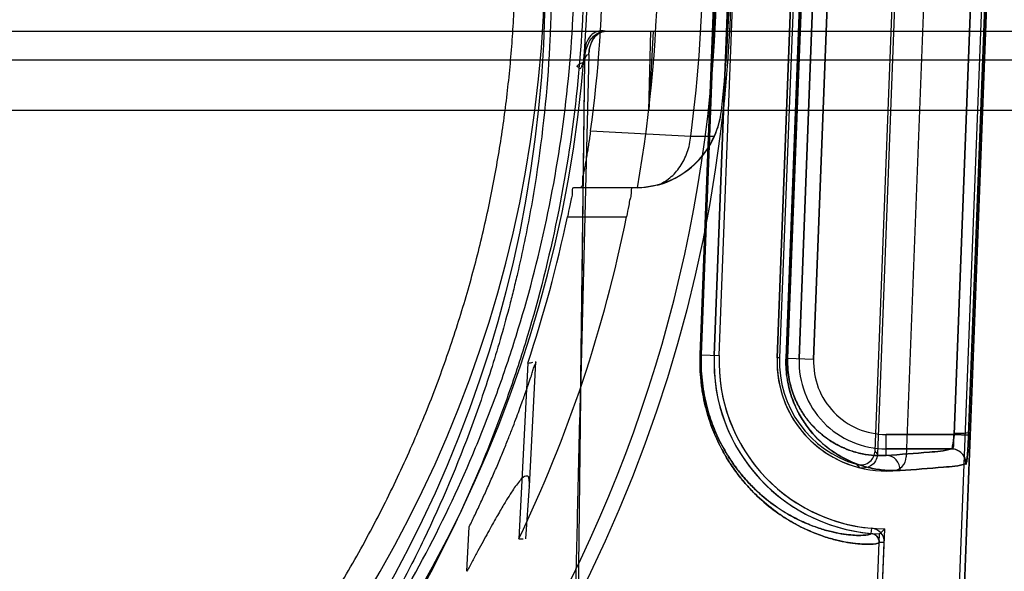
# Model space of a CAD drawing. Header units: millimetres. Extents: x 0 to 297, y 0 to 210.
# Tile 174 of 256: x 56.574 to 56.812, y 159.462 to 159.595. Entities that reach past the tile are written whole.
import ezdxf

# ---------------------------------------------------------------- set-up
doc = ezdxf.new("R2010")
doc.units = ezdxf.units.MM
doc.header["$LTSCALE"] = 16.335
doc.layers.get('0').update_dxf_attribs({"linetype": 'CONTINUOUS'})
for name, color, linetype in [('AXES_REF', 7, 'CONTINUOUS'), ('INTFCLR_1', 7, 'CONTINUOUS'), ('INTFCLR_144815', 7, 'CONTINUOUS'), ('INTFCLR_72935', 7, 'CONTINUOUS')]:
    doc.layers.add(name, color=color, linetype=linetype)

msp = doc.modelspace()

# ---------------------------------------------------------------- linework, layer by layer
at = {"color": 7, "linetype": 'Continuous'}
for radius in [6.787079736, 6.7865, 6.743039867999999]:
    msp.add_circle((57.4637306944, 154.7114647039), radius, dxfattribs=at)
msp.add_arc((57.4637306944, 154.7114647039), 6.72, 278.2771290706, 261.7228709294, dxfattribs=at)
at = {"layer": 'AXES_REF', "color": 9, "linetype": 'Continuous'}
msp.add_circle((57.4637306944, 154.7114647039), 6.191158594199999, dxfattribs=at)
at = {"layer": 'INTFCLR_1', "color": 6, "linetype": 'Continuous'}
for p, q in [((56.8207185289, 159.9814167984), (56.7843871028, 159.0304783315)), ((56.8219511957, 159.9813507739), (56.78562139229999, 159.0304547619)), ((56.7960676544, 159.7029082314), (56.7879086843, 159.4893554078)), ((56.7414407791, 159.5139168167), (56.7478593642, 159.6819168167)), ((56.7426750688, 159.513893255), (56.7490936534, 159.681893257)), ((56.7630834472, 159.6813587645), (56.7566648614, 159.5133587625)), ((56.76462139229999, 159.0308557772), (56.78134956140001, 159.4686987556)), ((56.7658556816, 159.0308322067), (56.7825829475, 159.4686515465))]:
    msp.add_line(p, q, dxfattribs=at)
at = {"layer": 'INTFCLR_1', "color": 9, "linetype": 'Continuous'}
for p, q in [((56.8072441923, 159.6979113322), (56.79947649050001, 159.4947902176)), ((56.8107384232, 159.6977777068), (56.8029705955, 159.4946565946)), ((56.7380676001, 159.5140598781), (56.7444613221, 159.6820609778)), ((56.74470336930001, 159.68206099), (56.7383135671, 159.5140598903)), ((56.7588233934, 159.5132613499), (56.76521980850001, 159.6812624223)), ((56.76560451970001, 159.6812624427), (56.7592140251, 159.5132613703)), ((56.762003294, 159.5131548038), (56.7684218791, 159.6811548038)), ((56.7655002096, 159.5130212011), (56.77191879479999, 159.6810212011)), ((56.7383135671, 159.5140598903), (56.7380676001, 159.5140598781)), ((56.7383135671, 159.5140598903), (56.7426750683, 159.5138932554)), ((56.7592140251, 159.5132613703), (56.7588233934, 159.5132613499)), ((56.7592140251, 159.5132613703), (56.7655002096, 159.5130212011)), ((56.78304796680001, 159.4897325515), (56.78304796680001, 159.4947902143)), ((56.78304796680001, 159.4947902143), (56.7994764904, 159.4947902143)), ((56.7994764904, 159.4947902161), (56.8029705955, 159.4946565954)), ((56.7988483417, 159.4912907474), (56.78304796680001, 159.4912907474)), ((56.77943339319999, 159.4708713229), (56.77954054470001, 159.4721009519)), ((56.7825829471, 159.4686515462), (56.78134956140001, 159.4686987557))]:
    msp.add_line(p, q, dxfattribs=at)
msp.add_circle((56.3995349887, 159.6044647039), 0.301, dxfattribs=at)
at = {"layer": 'INTFCLR_1', "color": 6, "linetype": 'Continuous'}
for centre, radius, start, end in [((56.78304796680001, 159.5123507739), 0.0416366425, 177.8120294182, 265.0197515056), ((56.78304796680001, 159.5123507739), 0.0404023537, 177.8120298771, 265.0197518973), ((56.78304796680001, 159.5123507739), 0.0264023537, 177.8120296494, 273.4125651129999), ((56.784411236, 159.4894890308), 0.0035, 273.4125647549, 357.8120301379), ((56.7792509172, 159.4687790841), 0.0021001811, 357.8079964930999, 85.0163039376), ((56.7792509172, 159.4687790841), 0.0033344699, 357.8080021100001, 85.0170825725)]:
    msp.add_arc(centre, radius, start, end, dxfattribs=at)
at = {"layer": 'INTFCLR_1', "color": 9, "linetype": 'Continuous'}
for centre, radius, start, end in [((56.78304796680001, 159.5123507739), 0.0210600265, 177.8120294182, 269.9999999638), ((56.7830479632, 159.5123507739), 0.017560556, 177.8120290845, 269.9999999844)]:
    msp.add_arc(centre, radius, start, end, dxfattribs=at)
at = {"layer": 'INTFCLR_1', "color": 7, "linetype": 'Continuous'}
msp.add_arc((56.79884047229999, 159.4877898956), 0.0035010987, 357.8355308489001, 89.8712071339, dxfattribs=at)
at = {"layer": 'INTFCLR_1', "color": 9, "linetype": 'Continuous'}
for points, knots in [([(56.268913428, 159.8825744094), (56.2711691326, 159.8836726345), (56.275724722, 159.8858203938), (56.28496613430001, 159.8898961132), (56.3015016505, 159.8964507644), (56.3210392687, 159.9025131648), (56.3385525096, 159.9064965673), (56.34747091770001, 159.9081617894), (56.3526231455, 159.9090191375), (56.3655236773, 159.9109913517), (56.3876191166, 159.9130421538), (56.41372674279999, 159.9127129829), (56.4306051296, 159.9111657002), (56.438397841, 159.9101915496), (56.4435870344, 159.9094730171), (56.4576355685, 159.9072438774), (56.4801717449, 159.9021481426), (56.5019839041, 159.8947930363), (56.51488701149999, 159.8895081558), (56.519528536, 159.8875033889), (56.5263984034, 159.8844325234), (56.5408518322, 159.8774211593), (56.5620262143, 159.8651419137), (56.5817524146, 159.8509934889), (56.5937815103, 159.8409913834), (56.5991776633, 159.8362274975), (56.6027311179, 159.8330147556), (56.6122490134, 159.82409838), (56.626880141, 159.8086951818), (56.6443741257, 159.7864970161), (56.6572094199, 159.7667263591), (56.6652574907, 159.7522365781), (56.6696135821, 159.7437097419), (56.6759122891, 159.7306373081), (56.6843002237, 159.7102580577), (56.6915069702, 159.6866261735), (56.69512110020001, 159.6707686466), (56.6965942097, 159.6632535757), (56.6975268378, 159.6581626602), (56.6998474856, 159.6440124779), (56.70168327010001, 159.6257197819), (56.7021367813, 159.6072900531), (56.70201045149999, 159.597965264), (56.70183449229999, 159.59260188), (56.7012274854, 159.5793143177), (56.6994569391, 159.5621629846), (56.6961689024, 159.5439745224), (56.6941983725, 159.5350157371), (56.69297899, 159.5299299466), (56.6910717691, 159.5223930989), (56.68789505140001, 159.5112989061), (56.68139541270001, 159.4921982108), (56.6736164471, 159.4738105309), (56.6657408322, 159.4583829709), (56.6609675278, 159.4498024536), (56.6535934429, 159.4372566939), (56.6415166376, 159.4192214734), (56.6232694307, 159.3968286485), (56.6080713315, 159.3813967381), (56.5973164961, 159.3717001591), (56.5899455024, 159.3653675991), (56.5766095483, 159.354719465), (56.5563105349, 159.340790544), (56.5390023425, 159.3312626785), (56.5300595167, 159.3269042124)], [0, 0, 0, 0, 0.0078493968, 0.0157556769, 0.0315973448, 0.06348082, 0.0796255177, 0.0877696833, 0.09186257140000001, 0.09596636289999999, 0.128600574, 0.1611442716, 0.177500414, 0.1816059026, 0.1857145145, 0.1938901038, 0.2261064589, 0.2578609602, 0.2657731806, 0.2697286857, 0.2736790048, 0.2893160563, 0.3199691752, 0.350131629, 0.3651446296, 0.3688979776, 0.3726519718, 0.3801321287, 0.4097003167, 0.4390100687, 0.4684423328, 0.4833358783, 0.4908515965, 0.498396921, 0.52873346, 0.5596898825, 0.5755734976, 0.5795998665, 0.5836492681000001, 0.5917658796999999, 0.6244614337, 0.6410489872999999, 0.6494251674, 0.6536350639, 0.6578378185, 0.6910418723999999, 0.7074624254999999, 0.7156483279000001, 0.7197377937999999, 0.7238248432, 0.7399718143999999, 0.7558251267, 0.7869322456, 0.802323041, 0.8100025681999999, 0.8176490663, 0.8478512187, 0.8777971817, 0.9079026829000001, 0.9155006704, 0.9231007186, 0.93830313, 0.9688745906, 1, 1, 1, 1]), ([(56.7813495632, 159.4686987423), (56.7813458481, 159.4686010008), (56.7810006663, 159.4684154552), (56.7799601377, 159.4682455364), (56.7782282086, 159.4681922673), (56.7760269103, 159.4683392), (56.7737115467, 159.4686480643), (56.7709806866, 159.469212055), (56.7684559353, 159.4699415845), (56.766240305, 159.4707344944), (56.7637283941, 159.4717648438), (56.7603477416, 159.4734567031), (56.7560792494, 159.4762070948), (56.7524463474, 159.4792439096), (56.7494837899, 159.4822916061), (56.7471712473, 159.4850721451), (56.74532469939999, 159.4877175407), (56.7438927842, 159.4900979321), (56.742434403, 159.4928148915), (56.7411246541, 159.4958009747), (56.7401640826, 159.4986066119), (56.7396526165, 159.5003520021), (56.7391711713, 159.502207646), (56.7387703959, 159.5041311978), (56.7384584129, 159.5061175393), (56.7380746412, 159.5092593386), (56.7379864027, 159.5119262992), (56.738067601, 159.5140598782)], [0, 0, 0, 0, 0.00415512, 0.0132579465, 0.04812376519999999, 0.0748320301, 0.1077088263, 0.1470290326, 0.1932704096, 0.2191881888, 0.2469717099, 0.3085690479, 0.3794799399, 0.4622323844, 0.50906378, 0.5598962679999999, 0.6156970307, 0.6459197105, 0.6778621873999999, 0.7466490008, 0.7841161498, 0.8037783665, 0.8238994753, 0.8655447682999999, 0.8871774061, 0.9092985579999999, 1, 1, 1, 1]), ([(56.7794333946, 159.4708713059), (56.779430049, 159.4707760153), (56.7791094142, 159.4705869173), (56.77811214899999, 159.4704115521), (56.7764742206, 159.4703475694), (56.7743828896, 159.4704762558), (56.7721859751, 159.4707608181), (56.7695932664, 159.4712890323), (56.76719610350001, 159.4719773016), (56.7650920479, 159.472727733), (56.76270570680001, 159.4737047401), (56.7594932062, 159.4753122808), (56.7554364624, 159.4779299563), (56.7519838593, 159.4808232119), (56.7491679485, 159.4837286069), (56.7469691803, 159.4863810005), (56.7452135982, 159.4889050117), (56.74385212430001, 159.4911766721), (56.7424650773, 159.4937705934), (56.7412195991, 159.4966216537), (56.7401603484, 159.4997283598), (56.73945187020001, 159.5023065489), (56.73898107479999, 159.5045764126), (56.7386844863, 159.5064735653), (56.7383197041, 159.5094746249), (56.7382360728, 159.5120219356), (56.7383135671, 159.5140598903)], [0, 0, 0, 0, 0.0042537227, 0.0133612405, 0.0481252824, 0.074728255, 0.1074771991, 0.1466529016, 0.1927396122, 0.2185789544, 0.2462853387, 0.3077384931, 0.378532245, 0.4612166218, 0.5080424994, 0.5588951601, 0.6147480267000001, 0.6450112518, 0.6770053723, 0.7459312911, 0.7834881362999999, 0.823370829, 0.8651333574, 0.8868295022, 0.9090170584, 1, 1, 1, 1]), ([(56.7864012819, 159.4860994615), (56.7853266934, 159.4860368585), (56.783075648, 159.4860482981), (56.7795715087, 159.4865274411), (56.77582102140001, 159.4875956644), (56.7726155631, 159.4890810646), (56.7699880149, 159.4907353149), (56.7679154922, 159.4923340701), (56.7662269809, 159.493941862), (56.7648994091, 159.4954357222), (56.76352607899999, 159.497181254), (56.76225210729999, 159.4991737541), (56.7611203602, 159.5014302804), (56.7603204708, 159.5033896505), (56.7596350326, 159.505577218), (56.7591158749, 159.5079781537), (56.7588673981, 159.5101093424), (56.758795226, 159.5118884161), (56.7588058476, 159.5128005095), (56.7588233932, 159.5132613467)], [0, 0, 0, 0, 0.0741728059, 0.1546391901, 0.2429874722, 0.3419342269, 0.3968766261, 0.456690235, 0.5220016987, 0.5571975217, 0.5943320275, 0.6749731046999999, 0.7195822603, 0.7681603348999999, 0.8206401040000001, 0.8773496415, 0.9371819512, 0.9682218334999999, 1, 1, 1, 1]), ([(56.78304796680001, 159.4897325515), (56.782125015, 159.4896699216), (56.7801891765, 159.4896632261), (56.77717104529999, 159.4900558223), (56.77393474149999, 159.4909618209), (56.7711655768, 159.4922365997), (56.7688933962, 159.4936631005), (56.7670988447, 159.4950461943), (56.765297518, 159.496762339), (56.7635331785, 159.4988786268), (56.7621896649, 159.5009855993), (56.7612077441, 159.5029493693), (56.7605134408, 159.5046558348), (56.7599183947, 159.5065622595), (56.75930049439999, 159.5094295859), (56.7591551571, 159.5117127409), (56.759214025, 159.5132613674)], [0, 0, 0, 0, 0.0735932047, 0.1535160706, 0.2413891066, 0.3399767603, 0.3948063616, 0.4545689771, 0.5199102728, 0.5923421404, 0.6732489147, 0.7180521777, 0.7668746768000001, 0.8196513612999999, 0.8767118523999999, 1, 1, 1, 1]), ([(56.78304796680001, 159.4897325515), (56.7865304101, 159.4899372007), (56.79178715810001, 159.4903656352), (56.7971095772, 159.4907989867), (56.7988483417, 159.4912907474)], [0, 0, 0, 0, 0.6587678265, 1, 1, 1, 1]), ([(56.7864012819, 159.4860994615), (56.7864301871, 159.487006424), (56.78577725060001, 159.488899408), (56.7839285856, 159.4897279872), (56.78304796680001, 159.4897325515)], [0, 0, 0, 0, 0.5074920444, 1, 1, 1, 1]), ([(56.8023392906, 159.4876576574), (56.8005846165, 159.487165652), (56.7952166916, 159.486732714), (56.7899140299, 159.4863041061), (56.7864012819, 159.4860994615)], [0, 0, 0, 0, 0.3411963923, 1, 1, 1, 1])]:
    msp.add_open_spline(points, degree=3, knots=knots, dxfattribs=at)
at = {"layer": 'INTFCLR_1', "color": 7, "linetype": 'Continuous'}
for points, knots in [([(56.7994764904, 159.4947902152), (56.79945925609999, 159.4945648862), (56.7993864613, 159.4936829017), (56.7992246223, 159.4924452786), (56.7990764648, 159.4917001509), (56.7988925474, 159.4912113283), (56.7988060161, 159.4912685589)], [0, 0, 0, 0, 0.1868010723, 0.7451097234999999, 0.9142443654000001, 1, 1, 1, 1]), ([(56.7994764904, 159.4947902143), (56.7994324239, 159.4942232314), (56.7991672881, 159.4932640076), (56.79946219, 159.4913761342), (56.7988483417, 159.4912907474)], [0, 0, 0, 0, 0.4785158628, 1, 1, 1, 1]), ([(56.8022966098, 159.4876132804), (56.80242774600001, 159.4874413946), (56.8025889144, 159.488913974), (56.8027114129, 159.4897726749), (56.8028644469, 159.4922185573), (56.8029367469, 159.4937715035), (56.8029705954, 159.4946565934)], [0, 0, 0, 0, 0.09135910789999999, 0.3072878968, 0.6257122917, 1, 1, 1, 1]), ([(56.8029705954, 159.4946565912), (56.8029458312, 159.4940092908), (56.8028921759, 159.4927643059), (56.80278622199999, 159.4910200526), (56.8026747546, 159.4893239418), (56.80249942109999, 159.4882386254), (56.8023392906, 159.487657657)], [0, 0, 0, 0, 0.2761379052, 0.5311304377, 0.7451301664, 1, 1, 1, 1]), ([(56.8022966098, 159.4876132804), (56.8023258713, 159.4882987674), (56.80200862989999, 159.4895238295), (56.8006947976, 159.4909024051), (56.7994874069, 159.4912719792), (56.7988060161, 159.4912685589)], [0, 0, 0, 0, 0.3689261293, 0.6336074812, 1, 1, 1, 1])]:
    msp.add_open_spline(points, degree=3, knots=knots, dxfattribs=at)
at = {"layer": 'INTFCLR_144815', "color": 9, "linetype": 'Continuous'}
for p, q in [((55.9587997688, 159.5922847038), (56.8402702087, 159.592284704)), ((55.9657987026, 159.5854068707), (56.8332712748, 159.5854068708)), ((56.7101168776, 159.5854068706), (56.7052542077, 159.1914647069)), ((56.7092180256, 159.5084442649), (56.7101668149, 159.5853091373)), ((56.7431888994, 159.5730631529), (56.743194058, 159.5731093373)), ((56.73577801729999, 159.566925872), (56.74154832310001, 159.5669520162)), ((56.7239536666, 159.5544498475), (56.7074684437, 159.5544498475)), ((56.7059649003, 159.5474498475), (56.7202537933, 159.5474498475)), ((56.69827467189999, 159.5123549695), (56.69673576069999, 159.4823091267)), ((56.6816645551, 159.4617021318), (56.6822167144, 159.4724825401))]:
    msp.add_line(p, q, dxfattribs=at)
at = {"layer": 'INTFCLR_144815', "color": 6, "linetype": 'Continuous'}
for p, q in [((56.7256733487, 159.5731204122), (56.726146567, 159.592284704)), ((56.72673212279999, 159.5922847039), (56.7256733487, 159.5731204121)), ((56.7111499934, 159.5866846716), (56.711161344, 159.5869560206)), ((56.7111499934, 159.5866846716), (56.7092180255, 159.5084442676)), ((56.8607642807, 159.5731204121), (55.9383056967, 159.5731204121)), ((56.7277242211, 159.5550870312), (56.7239536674, 159.5544498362)), ((56.6963669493, 159.5120263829), (56.6941946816, 159.4695699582)), ((56.69673700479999, 159.4823233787), (56.69581799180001, 159.4695615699)), ((56.6941940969, 159.4695699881), (56.6952769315, 159.4695655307))]:
    msp.add_line(p, q, dxfattribs=at)
at = {"layer": 'INTFCLR_144815', "color": 7, "linetype": 'Continuous'}
msp.add_line((56.7101668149, 159.5853091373), (56.7089003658, 159.5853475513), dxfattribs=at)
at = {"layer": 'INTFCLR_144815', "color": 9, "linetype": 'Continuous'}
msp.add_circle((56.3995349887, 159.6114647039), 0.3461683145, dxfattribs=at)
at = {"layer": 'INTFCLR_144815', "color": 6, "linetype": 'Continuous'}
for centre, radius, start, end in [((56.3995349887, 159.6114647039), 0.3283354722, 350.0000000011, 9.9999999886), ((56.3995349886, 159.6114647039), 0.3150000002, 352.1026397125, 7.897360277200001), ((56.3995349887, 159.6114647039), 0.3457928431, 353.6277518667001, 6.372248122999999), ((56.3995349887, 159.6114647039), 0.3115, 180.0510065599, 359.9489934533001), ((56.3995349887, 159.6114647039), 0.301, 180, 359.9999999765), ((56.722329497, 159.5754363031), 0.0209938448, 271.5088958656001, 353.6351355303), ((56.7222767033, 159.5754016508), 0.0210425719, 336.324625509, 353.619179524), ((56.7223154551, 159.5753737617), 0.0209956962, 284.9287043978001, 336.3518619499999), ((56.3995349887, 159.6114647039), 0.3270450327, 334.2866429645, 348.7122120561), ((56.3995349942, 159.6114647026), 0.3130450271, 341.4792173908, 348.200302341), ((56.6535211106, 159.7656936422), 0.2572603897, 279.5872170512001, 279.8744144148)]:
    msp.add_arc(centre, radius, start, end, dxfattribs=at)
at = {"layer": 'INTFCLR_144815', "color": 9, "linetype": 'Continuous'}
for centre, radius, start, end in [((56.3995349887, 159.6114647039), 0.3391800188, 352.4544928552, 7.5455071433), ((56.3995350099, 159.6114036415), 0.3426683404, 179.9897900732, 0.0102098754), ((56.9906058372, 164.7080582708), 5.1474441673, 266.8923007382, 267.1623723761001)]:
    msp.add_arc(centre, radius, start, end, dxfattribs=at)
at = {"layer": 'INTFCLR_144815', "color": 6, "linetype": 'Continuous'}
for points, knots in [([(56.3995349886, 159.3158183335), (56.4018826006, 159.3158183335), (56.4065792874, 159.3158749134), (56.4136232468, 159.3161296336), (56.420666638, 159.3165546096), (56.4277090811, 159.3171505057), (56.43475011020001, 159.3179182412), (56.4417892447, 159.3188590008), (56.44882573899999, 159.3199742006), (56.4558588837, 159.3212655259), (56.46288756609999, 159.3227348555), (56.46991070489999, 159.3243843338), (56.4769266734, 159.3262162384), (56.4839338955, 159.3282331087), (56.4909301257, 159.3304375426), (56.4979131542, 159.3328323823), (56.5048799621, 159.335420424), (56.51182753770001, 159.3382046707), (56.5187519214, 159.3411879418), (56.5256490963, 159.3443731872), (56.5325140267, 159.3477630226), (56.5393415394, 159.351360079), (56.54612546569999, 159.3551665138), (56.5528591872, 159.3591842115), (56.5595351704, 159.3634144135), (56.566145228, 159.3678577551), (56.5726803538, 159.3725140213), (56.579130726, 159.3773819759), (56.5854857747, 159.3824592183), (56.5917342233, 159.387742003), (56.5978641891, 159.3932250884), (56.6038632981, 159.3989015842), (56.609718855, 159.4047628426), (56.6154180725, 159.4107984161), (56.6209483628, 159.4169961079), (56.6262976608, 159.4233421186), (56.6314546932, 159.4298212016), (56.6364092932, 159.4364169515), (56.6411526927, 159.4431121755), (56.64567777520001, 159.4498893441), (56.6499793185, 159.4567311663), (56.654053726, 159.4636204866), (56.6578988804, 159.4705402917), (56.6615140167, 159.4774736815), (56.6649006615, 159.4844060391), (56.6680626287, 159.4913260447), (56.67100570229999, 159.498226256), (56.6737365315, 159.5051016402), (56.6762621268, 159.5119489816), (56.6785894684, 159.5187662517), (56.6807253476, 159.5255523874), (56.68267621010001, 159.5323069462), (56.6844480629, 159.5390298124), (56.6860464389, 159.5457209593), (56.687476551, 159.5523809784), (56.6887433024, 159.5590113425), (56.6898513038, 159.5656149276), (56.6908046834, 159.5721955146), (56.6916070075, 159.5787577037), (56.6922611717, 159.5853063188), (56.6927694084, 159.5918464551), (56.6931332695, 159.5983833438), (56.6933536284, 159.6049223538), (56.6934049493, 159.6092834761), (56.6934067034, 159.6114647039)], [0, 0, 0, 0, 0.0152115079, 0.0304312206, 0.0456674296, 0.060928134, 0.076221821, 0.0915561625, 0.1069396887, 0.1223797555, 0.1378850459, 0.1534623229, 0.169120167, 0.1848647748, 0.2007045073, 0.2166448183, 0.2326936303, 0.2488553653, 0.2651371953, 0.2815421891, 0.2980761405, 0.3147407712, 0.3315399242, 0.3484738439, 0.3655424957, 0.3827441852, 0.4000751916, 0.4175297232, 0.4350996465, 0.4527744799, 0.4705409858, 0.4883832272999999, 0.5062825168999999, 0.524217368, 0.5421640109, 0.5600969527, 0.5779894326, 0.5958136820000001, 0.6135422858, 0.6311489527, 0.6486090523, 0.6659016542, 0.6830048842, 0.6998975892, 0.7165613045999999, 0.7329915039, 0.7491899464, 0.7651635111, 0.7809214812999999, 0.7964748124, 0.8118350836, 0.8270148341, 0.8420260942, 0.856879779, 0.8715864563, 0.8861599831, 0.9006149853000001, 0.9149693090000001, 0.9292409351, 0.9434482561, 0.9576092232, 0.9717425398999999, 0.9858665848, 1, 1, 1, 1]), ([(56.711161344, 159.5869560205), (56.711191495, 159.5874671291), (56.711347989, 159.5884684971), (56.7118606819, 159.589851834), (56.7126200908, 159.5910081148), (56.7136951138, 159.5919667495), (56.7146722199, 159.5922847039), (56.71522292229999, 159.5922847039)], [0, 0, 0, 0, 0.2105801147, 0.4137255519, 0.6025794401, 0.7735007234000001, 1, 1, 1, 1]), ([(56.7151164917, 159.5922847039), (56.7143327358, 159.5922847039), (56.7128803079, 159.5915888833), (56.71188124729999, 159.5900484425), (56.7113237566, 159.5885209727), (56.7111820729, 159.5875592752), (56.7111613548, 159.5869560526)], [0, 0, 0, 0, 0.3257620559, 0.6011272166, 0.7491273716, 1, 1, 1, 1]), ([(56.711547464, 159.5681840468), (56.711475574, 159.5676657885), (56.71132915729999, 159.5666362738), (56.71110125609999, 159.5651103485), (56.71086940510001, 159.5636256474), (56.7106360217, 159.5622033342), (56.7104096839, 159.5608551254), (56.7101785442, 159.5596183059), (56.7099517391, 159.55813195), (56.7093714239, 159.5567519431), (56.7097996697, 159.5544498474), (56.7090873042, 159.5544498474)], [0, 0, 0, 0, 0.1124450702, 0.2234727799, 0.3315876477, 0.4353262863, 0.5334334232, 0.6246781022, 0.70805536, 0.8469059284, 1, 1, 1, 1]), ([(56.7074684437, 159.5544498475), (56.7069797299, 159.5544498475), (56.7072788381, 159.5528820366), (56.70678853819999, 159.5517009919), (56.7064752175, 159.5497471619), (56.7061531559, 159.5483510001), (56.7059649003, 159.5474498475)], [0, 0, 0, 0, 0.2047626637, 0.3881374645, 0.6142817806, 1, 1, 1, 1]), ([(56.7216959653, 159.5544498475), (56.7212075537, 159.5544498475), (56.7215188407, 159.5528803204), (56.7210389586, 159.5516988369), (56.7207426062, 159.5497456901), (56.7204335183, 159.5483502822), (56.7202537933, 159.5474498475)], [0, 0, 0, 0, 0.2049972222, 0.3884792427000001, 0.6146127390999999, 1, 1, 1, 1]), ([(56.6822167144, 159.4724825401), (56.6826914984, 159.4734482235), (56.6836501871, 159.4754252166), (56.6850780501, 159.4784546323), (56.6865082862, 159.4815811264), (56.6879165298, 159.4847565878), (56.6892767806, 159.4879228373), (56.6905624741, 159.4910127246), (56.6917426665, 159.4939398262), (56.6927885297, 159.4966129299), (56.69368799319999, 159.498976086), (56.694449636, 159.5010269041), (56.69509434, 159.5028019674), (56.6956420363, 159.5043386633), (56.6961046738, 159.5056644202), (56.6966000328, 159.5070906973), (56.6970429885, 159.5084730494), (56.6976198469, 159.5100173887), (56.6976934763, 159.510944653), (56.69866438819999, 159.512421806), (56.69827467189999, 159.5123549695)], [0, 0, 0, 0, 0.0750273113, 0.1531887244, 0.2334989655, 0.3147342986, 0.3953787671, 0.4737617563, 0.548069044, 0.6154231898, 0.6738902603, 0.724364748, 0.7679464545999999, 0.8055776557, 0.8380579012, 0.8659964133, 0.9102955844, 0.9421025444, 0.9724313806, 1, 1, 1, 1]), ([(56.7048810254, 159.191464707), (56.7048466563, 159.1918291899), (56.70478816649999, 159.1926001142), (56.7047179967, 159.1938208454), (56.7046569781, 159.1951708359), (56.7046028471, 159.1966566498), (56.7045544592, 159.1982862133), (56.704511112, 159.2000690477), (56.7044724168, 159.2020162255), (56.7044381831, 159.2041401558), (56.7044083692, 159.2064544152), (56.7043830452, 159.208973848), (56.7043623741, 159.2117147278), (56.7043466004, 159.2146947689), (56.7043360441, 159.2179332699), (56.7043310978, 159.2214515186), (56.7043322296, 159.2252730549), (56.7043399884, 159.2294239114), (56.7043550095, 159.2339326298), (56.7043780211, 159.2388303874), (56.7044098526, 159.2441512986), (56.704451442, 159.2499324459), (56.704503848, 159.2562143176), (56.7045682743, 159.2630423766), (56.7046460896, 159.270467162), (56.704738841, 159.2785438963), (56.7048482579, 159.2873317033), (56.7049763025, 159.2968964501), (56.7051252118, 159.3073117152), (56.7052975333, 159.3186589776), (56.70549617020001, 159.33102844), (56.7057244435, 159.3445201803), (56.70598617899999, 159.3592461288), (56.7062857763, 159.3753302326), (56.7066283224, 159.392910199), (56.70701972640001, 159.4121390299), (56.70746692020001, 159.4331880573), (56.7079781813, 159.4562528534), (56.7085636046, 159.4815611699), (56.70898990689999, 159.4992059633), (56.7092180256, 159.5084442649)], [0, 0, 0, 0, 0.0034642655, 0.007314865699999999, 0.0115701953, 0.016251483, 0.0213837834, 0.0269968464, 0.0331267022, 0.0398127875, 0.04709737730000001, 0.055027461, 0.0636544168, 0.0730340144, 0.0832268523, 0.09429928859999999, 0.1063259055, 0.1193886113, 0.13357735, 0.148990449, 0.1657347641, 0.1839280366, 0.2036966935, 0.2251798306, 0.2485422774, 0.2739585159, 0.3016119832, 0.331704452, 0.3644742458, 0.4001778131, 0.4390917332, 0.4815369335, 0.5278633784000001, 0.5784598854, 0.6337611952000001, 0.6942476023, 0.7604528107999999, 0.8329852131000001, 0.9125547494, 1, 1, 1, 1]), ([(56.69673576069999, 159.4823091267), (56.6967657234, 159.4827308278), (56.6967854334, 159.483451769), (56.69660824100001, 159.4850123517), (56.6951077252, 159.4844750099), (56.6943307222, 159.4834418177), (56.6933461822, 159.482219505), (56.6923253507, 159.4806827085), (56.6913880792, 159.4791993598), (56.690493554, 159.4777138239), (56.6896861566, 159.4763397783), (56.6887850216, 159.4747709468), (56.6877884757, 159.4730029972), (56.6866999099, 159.4710408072), (56.68552671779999, 159.4688981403), (56.6842821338, 159.466600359), (56.682985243, 159.4641843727), (56.68210794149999, 159.4625374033), (56.6816645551, 159.4617021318)], [0, 0, 0, 0, 0.0420917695, 0.0809296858, 0.1171509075, 0.160653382, 0.2163768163, 0.2709312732, 0.3449189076, 0.3908628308, 0.4436118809, 0.5035812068, 0.5709951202, 0.645669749, 0.7269917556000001, 0.8142097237, 0.9058471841, 1, 1, 1, 1])]:
    msp.add_open_spline(points, degree=3, knots=knots, dxfattribs=at)
at = {"layer": 'INTFCLR_144815', "color": 9, "linetype": 'Continuous'}
for points, knots in [([(56.4229768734, 159.3022379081), (56.4327607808, 159.302988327), (56.4521798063, 159.305419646), (56.4736492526, 159.3102254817), (56.4876655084, 159.3142503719), (56.4969002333, 159.3171411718), (56.512670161, 159.3226982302), (56.5343787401, 159.3320978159), (56.5590612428, 159.345596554), (56.576486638, 159.3572976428), (56.5876142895, 159.3657213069), (56.5949059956, 159.3715059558), (56.6072429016, 159.3819948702), (56.623779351, 159.3980941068), (56.6387967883, 159.4155872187), (56.6484673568, 159.4285092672), (56.6537732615, 159.4361194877), (56.6615118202, 159.4477692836), (56.67217069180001, 159.4659634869), (56.6821751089, 159.4872390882), (56.6881819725, 159.5026604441), (56.6913458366, 159.5116894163), (56.6958133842, 159.5254503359), (56.70132957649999, 159.5465320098), (56.7060694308, 159.575332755), (56.70742887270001, 159.5948142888), (56.7076513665, 159.6046201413)], [0, 0, 0, 0, 0.0646712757, 0.128756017, 0.144762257, 0.1607751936, 0.1925243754, 0.2549242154, 0.3164399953, 0.3776942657, 0.3930416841, 0.4084179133, 0.439031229, 0.4997315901, 0.5603068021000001, 0.5907642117, 0.6060722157, 0.6214442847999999, 0.6829352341, 0.7448362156, 0.7761705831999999, 0.791975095, 0.8078842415, 0.8715193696, 0.935356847, 1, 1, 1, 1]), ([(56.7099515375, 159.6047090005), (56.70972488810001, 159.5946809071), (56.7083483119, 159.5747607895), (56.7035617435, 159.5453098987), (56.6979961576, 159.5237466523), (56.6934892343, 159.5096697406), (56.6902987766, 159.500437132), (56.6842425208, 159.4846730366), (56.6741593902, 159.462923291), (56.6634148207, 159.4443083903), (56.65560906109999, 159.4323915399), (56.6502637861, 159.4246099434), (56.6405224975, 159.4114033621), (56.6253965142, 159.393521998), (56.6087316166, 159.3770533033), (56.5962954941, 159.3663245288), (56.5889499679, 159.3604074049), (56.5777446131, 159.3518013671), (56.5602029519, 159.3398396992), (56.5353416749, 159.3260368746), (56.5134709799, 159.3164238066), (56.49758357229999, 159.3107395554), (56.4882822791, 159.3077849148), (56.4741715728, 159.3036700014), (56.4525543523, 159.2987589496), (56.43299405, 159.2962682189), (56.4231402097, 159.2955032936)], [0, 0, 0, 0, 0.065112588, 0.129394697, 0.1934385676, 0.2094427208, 0.2253383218, 0.256842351, 0.3190311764, 0.3807412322, 0.3961553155, 0.411501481, 0.442018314, 0.5026504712, 0.5633236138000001, 0.5938905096, 0.609235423, 0.6245466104, 0.6856021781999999, 0.7468424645, 0.8088893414, 0.8404348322, 0.8563390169, 0.8722339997, 0.9358427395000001, 1, 1, 1, 1]), ([(56.7277242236, 159.555087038), (56.7288104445, 159.5554975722), (56.73090751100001, 159.5567364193), (56.7333896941, 159.5595124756), (56.7351091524, 159.5630017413), (56.7356577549, 159.5655975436), (56.73577801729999, 159.566925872)], [0, 0, 0, 0, 0.2318302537, 0.4763818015, 0.7337212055, 1, 1, 1, 1])]:
    msp.add_open_spline(points, degree=3, knots=knots, dxfattribs=at)
at = {"layer": 'INTFCLR_144815', "color": 7, "linetype": 'Continuous'}
for points, knots in [([(56.7151164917, 159.5922847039), (56.71495714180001, 159.5923241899), (56.7143328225, 159.5924388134), (56.7130348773, 159.5923269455), (56.7114409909, 159.5912864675), (56.7103891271, 159.5893938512), (56.7100383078, 159.587354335), (56.709987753, 159.5859871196), (56.7101170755, 159.5854068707)], [0, 0, 0, 0, 0.0493660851, 0.1905268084, 0.3796957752, 0.5960817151, 0.8212367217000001, 1, 1, 1, 1]), ([(56.7101172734, 159.5854068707), (56.7101246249, 159.5859972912), (56.71024319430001, 159.5871540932), (56.7107262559, 159.5887866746), (56.7114898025, 159.5902143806), (56.7125121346, 159.591354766), (56.7137469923, 159.5921061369), (56.7146717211, 159.5922847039), (56.7151164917, 159.5922847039)], [0, 0, 0, 0, 0.189628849, 0.3710021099, 0.5435881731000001, 0.7054476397, 0.8571614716, 1, 1, 1, 1]), ([(56.7101170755, 159.5854068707), (56.7100149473, 159.5854073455), (56.7098685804, 159.5850368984), (56.7096765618, 159.584606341), (56.7095067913, 159.5840800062), (56.7093505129, 159.5836811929), (56.7092585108, 159.5834124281), (56.708965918, 159.583060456), (56.7088034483, 159.5834310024), (56.7086794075, 159.5836418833), (56.7084828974, 159.5836393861), (56.70829988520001, 159.5837529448), (56.7084004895, 159.5840237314), (56.7086536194, 159.5842193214), (56.7092181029, 159.5845719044), (56.7097394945, 159.5847706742), (56.7101203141, 159.5849088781)], [0, 0, 0, 0, 0.0547144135, 0.1622351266, 0.2863119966, 0.3422986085, 0.3877716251, 0.4523267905, 0.5071651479, 0.5506258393, 0.5757436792, 0.6077283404, 0.6467661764, 0.7021024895, 0.7829612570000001, 1, 1, 1, 1]), ([(56.7101203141, 159.5849088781), (56.7100956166, 159.5850466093), (56.7101529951, 159.5857302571), (56.7105849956, 159.5866793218), (56.7111499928, 159.5866846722)], [0, 0, 0, 0, 0.1984934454, 1, 1, 1, 1])]:
    msp.add_open_spline(points, degree=3, knots=knots, dxfattribs=at)
msp.add_open_spline([(56.7101668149, 159.5853091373), (56.7101721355, 159.5857172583), (56.7102006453, 159.5864475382), (56.7106087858, 159.5864510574)], degree=3, dxfattribs=at)
at = {"layer": 'INTFCLR_72935', "color": 6, "linetype": 'Continuous'}
for p, q in [((56.8207172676, 159.9813837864), (56.7843866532, 159.0304665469)), ((56.78562139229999, 159.0304547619), (56.8219511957, 159.9813507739)), ((56.7803455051, 159.4907896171), (56.788417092, 159.7020552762)), ((56.7890584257, 159.7028003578), (56.780928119, 159.4899977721)), ((56.7478593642, 159.6819168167), (56.7414407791, 159.5139168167)), ((56.7426759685, 159.5139168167), (56.7490945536, 159.6819168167)), ((56.7566648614, 159.5133587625), (56.7630834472, 159.6813587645)), ((56.7636958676, 159.6813470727), (56.7572772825, 159.5133470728)), ((56.76462139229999, 159.0308557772), (56.7814277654, 159.4707456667)), ((56.76585613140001, 159.0308439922), (56.7827089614, 159.4719498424))]:
    msp.add_line(p, q, dxfattribs=at)
at = {"layer": 'INTFCLR_72935', "color": 9, "linetype": 'Continuous'}
for p, q in [((56.79947649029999, 159.4947902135), (56.8072441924, 159.6979113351)), ((56.8029705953, 159.4946565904), (56.8107384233, 159.6977777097)), ((56.7444613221, 159.682060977), (56.7380676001, 159.5140598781)), ((56.7383135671, 159.5140598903), (56.74470336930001, 159.6820609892)), ((56.76521980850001, 159.6812624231), (56.7588233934, 159.5132613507)), ((56.7592140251, 159.513261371), (56.76560451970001, 159.6812624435)), ((56.7684218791, 159.6811548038), (56.762003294, 159.5131548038)), ((56.77191879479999, 159.6810212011), (56.7655002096, 159.5130212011)), ((56.7383135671, 159.5140598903), (56.7380676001, 159.5140598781)), ((56.7383135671, 159.5140598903), (56.7426750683, 159.5138932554)), ((56.7572768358, 159.5133353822), (56.7566648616, 159.5133587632)), ((56.7592140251, 159.5132613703), (56.7588233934, 159.5132613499)), ((56.7592140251, 159.5132613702), (56.7655002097, 159.5130212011)), ((56.78304796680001, 159.4897325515), (56.78304796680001, 159.4947902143)), ((56.7994764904, 159.4947902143), (56.78304796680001, 159.4947902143)), ((56.78304796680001, 159.4912907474), (56.7988483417, 159.4912907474))]:
    msp.add_line(p, q, dxfattribs=at)
at = {"layer": 'INTFCLR_72935', "color": 7, "linetype": 'Continuous'}
msp.add_line((56.8029705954, 159.4946565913), (56.79947649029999, 159.4947902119), dxfattribs=at)
at = {"layer": 'INTFCLR_72935', "color": 9, "linetype": 'Continuous'}
for centre, radius, start, end in [((56.7815184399, 159.5124170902), 0.043236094, 177.8224634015, 180.087881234), ((56.7822035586, 159.5123883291), 0.0230061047, 177.825203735, 180.0936428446), ((56.78304796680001, 159.5123507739), 0.0210600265, 177.8120294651, 270.0000000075), ((56.78304796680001, 159.5123507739), 0.0175605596, 177.8120295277, 270.0000000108), ((56.82718832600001, 159.5246448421), 0.05779641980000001, 215.8571811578, 216.8317627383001), ((56.8276272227, 159.5306963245), 0.06734936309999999, 219.8138116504, 220.7312486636)]:
    msp.add_arc(centre, radius, start, end, dxfattribs=at)
at = {"layer": 'INTFCLR_72935', "color": 6, "linetype": 'Continuous'}
for centre, radius, start, end in [((56.78304796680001, 159.5123507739), 0.0416366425, 177.812029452, 267.7698936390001), ((56.78304796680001, 159.5123507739), 0.0404023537, 177.8120298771, 269.5192405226), ((56.78304796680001, 159.5123507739), 0.0264023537, 177.8120310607, 255.84486375), ((56.78304796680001, 159.5123507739), 0.025789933, 177.8120293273, 253.8957679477), ((56.70318880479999, 159.5552725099), 0.1151786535, 312.7876797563, 313.6623405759)]:
    msp.add_arc(centre, radius, start, end, dxfattribs=at)
at = {"layer": 'INTFCLR_72935', "color": 9, "linetype": 'Continuous'}
for points, knots in [([(56.738067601, 159.514059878), (56.7380264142, 159.5129762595), (56.7380219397, 159.510836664), (56.7382406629, 159.5076813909), (56.7386624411, 159.5046528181), (56.73925998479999, 159.5017817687), (56.7399998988, 159.4990879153), (56.7411103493, 159.4958413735), (56.7426970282, 159.492208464), (56.7445475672, 159.4889401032), (56.7460851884, 159.4866270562), (56.7475755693, 159.4845886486), (56.74911594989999, 159.4827301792), (56.7506939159, 159.4810476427), (56.7528570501, 159.4789018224), (56.7560531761, 159.4762279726), (56.7603184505, 159.4734722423), (56.7637068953, 159.4717796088), (56.7662224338, 159.4707433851), (56.7684408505, 159.4699433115), (56.7717193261, 159.4689998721), (56.7751234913, 159.4684016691), (56.77824940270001, 159.4681914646), (56.7799732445, 159.4682460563), (56.7810066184, 159.4684176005), (56.78134588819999, 159.4686022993), (56.78134956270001, 159.4686987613)], [0, 0, 0, 0, 0.0460662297, 0.0907982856, 0.1342557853, 0.1758610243, 0.2152907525, 0.2528513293, 0.3215499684, 0.3833468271, 0.4121382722, 0.4395037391, 0.4905908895, 0.5145470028, 0.5374739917, 0.6200114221, 0.6909733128, 0.7527442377, 0.78060872, 0.8065213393, 0.8528752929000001, 0.9255088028, 0.9522432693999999, 0.9869077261, 0.9958992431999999, 1, 1, 1, 1]), ([(56.7588233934, 159.5132613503), (56.7587890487, 159.5123592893), (56.7588133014, 159.5105809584), (56.75911165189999, 159.5080054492), (56.7596267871, 159.5056104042), (56.7603039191, 159.5034366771), (56.7610980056, 159.5014799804), (56.76197313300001, 159.499725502), (56.76290577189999, 159.4981507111), (56.76416325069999, 159.4963207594), (56.7657995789, 159.4943543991), (56.7678612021, 159.4923813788), (56.7699237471, 159.4907804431), (56.7725498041, 159.4891159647), (56.77576447, 159.4876156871), (56.7795351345, 159.4865338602), (56.7830597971, 159.4860486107), (56.7853233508, 159.4860366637), (56.7864012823, 159.4860994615)], [0, 0, 0, 0, 0.0622044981, 0.1222938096, 0.1783781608, 0.2307697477, 0.278983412, 0.3237355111, 0.3657501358, 0.404995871, 0.4766465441, 0.541571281, 0.6012693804, 0.6562551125, 0.7555681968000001, 0.8445021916, 0.9255956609, 1, 1, 1, 1]), ([(56.73828260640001, 159.5123510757), (56.7382833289, 159.5118848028), (56.73830894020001, 159.5104127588), (56.7384777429, 159.5079672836), (56.73887836, 159.5050745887), (56.739445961, 159.5023323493), (56.7401508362, 159.4997599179), (56.7412047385, 159.4966596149), (56.74271548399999, 159.4931923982), (56.7444750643, 159.4900723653), (56.745937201, 159.487864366), (56.7473533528, 159.4859189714), (56.7488194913, 159.484147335), (56.7503185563, 159.4825414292), (56.7523751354, 159.4804968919), (56.7554115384, 159.4779486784), (56.7594664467, 159.475327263), (56.7626843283, 159.4737143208), (56.7650751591, 159.4727341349), (56.7671830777, 159.471981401), (56.7702941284, 159.4710865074), (56.7735252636, 159.4705296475), (56.7764947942, 159.4703468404), (56.77812492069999, 159.4704125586), (56.7791155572, 159.4705889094), (56.7794305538, 159.4707771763), (56.77943385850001, 159.470871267)], [0, 0, 0, 0, 0.0213433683, 0.0673815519, 0.1121061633, 0.154918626, 0.1954761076, 0.2341180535, 0.3047355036, 0.3682350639, 0.3978127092, 0.4259194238, 0.4783516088, 0.5029403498, 0.5264576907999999, 0.6110787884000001, 0.6837723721, 0.7470202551, 0.7755229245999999, 0.8020192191, 0.8494283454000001, 0.9236723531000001, 0.9509950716, 0.9864599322, 0.9956904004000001, 1, 1, 1, 1]), ([(56.7591974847, 159.5123507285), (56.75919825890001, 159.5118669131), (56.7592399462, 159.5106226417), (56.759463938, 159.50867886), (56.7599112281, 159.5065912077), (56.76049888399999, 159.5046972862), (56.7611882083, 159.5029930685), (56.7619476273, 159.5014657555), (56.7627564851, 159.5000960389), (56.7638470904, 159.4985055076), (56.76526466, 159.4967984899), (56.76705179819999, 159.4950873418), (56.7688375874, 159.4937020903), (56.77110908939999, 159.4922664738), (56.7738861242, 159.4909787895), (56.77714004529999, 159.4900611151), (56.78017586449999, 159.4896631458), (56.7821223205, 159.4896700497), (56.78304796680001, 159.4897325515)], [0, 0, 0, 0, 0.0394330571, 0.1014001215, 0.1591971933, 0.2132012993, 0.262818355, 0.3088708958, 0.3520968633, 0.3923582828, 0.4659620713, 0.5324718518, 0.5936424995, 0.6498475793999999, 0.7512275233, 0.8418574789, 0.9243841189, 1, 1, 1, 1]), ([(56.7988483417, 159.4912907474), (56.7971095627, 159.4907990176), (56.7917871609, 159.4903656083), (56.7865304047, 159.4899371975), (56.78304796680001, 159.4897325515)], [0, 0, 0, 0, 0.3412332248, 1, 1, 1, 1]), ([(56.7864012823, 159.4860994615), (56.7864301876, 159.4870064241), (56.78577725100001, 159.4888994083), (56.7839285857, 159.4897279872), (56.78304796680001, 159.4897325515)], [0, 0, 0, 0, 0.507492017, 1, 1, 1, 1]), ([(56.8023392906, 159.4876576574), (56.80237310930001, 159.4885699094), (56.8016628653, 159.4905019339), (56.7997600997, 159.4912897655), (56.7988483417, 159.4912907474)], [0, 0, 0, 0, 0.5003069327, 1, 1, 1, 1]), ([(56.7864012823, 159.4860994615), (56.7899140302, 159.4863041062), (56.7952166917, 159.486732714), (56.8005846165, 159.487165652), (56.8023392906, 159.4876576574)], [0, 0, 0, 0, 0.6588035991, 1, 1, 1, 1])]:
    msp.add_open_spline(points, degree=3, knots=knots, dxfattribs=at)
at = {"layer": 'INTFCLR_72935', "color": 7, "linetype": 'Continuous'}
for points, knots in [([(56.7988483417, 159.4912907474), (56.7990082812, 159.4913130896), (56.7991046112, 159.4920515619), (56.7992828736, 159.4927547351), (56.79940242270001, 159.4939355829), (56.7994729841, 159.4946796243), (56.799503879, 159.4951283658)], [0, 0, 0, 0, 0.1235787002, 0.4193134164, 0.6557971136, 1, 1, 1, 1]), ([(56.7988483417, 159.4912907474), (56.7994377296, 159.4913730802), (56.7991606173, 159.4932478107), (56.7994306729, 159.4941984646), (56.7994764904, 159.4947902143)], [0, 0, 0, 0, 0.5006688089, 1, 1, 1, 1]), ([(56.799503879, 159.4951283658), (56.79971050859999, 159.4951212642), (56.80028357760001, 159.4951060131), (56.8011604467, 159.4951087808), (56.802070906, 159.4951311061), (56.8026159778, 159.4952174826), (56.8029610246, 159.4952589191), (56.802997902, 159.4953329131)], [0, 0, 0, 0, 0.1761906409, 0.4874595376, 0.7544038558, 0.9295461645, 1, 1, 1, 1]), ([(56.802997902, 159.4953329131), (56.8029825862, 159.4948819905), (56.80293521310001, 159.4937728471), (56.8028642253, 159.4922620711), (56.8027762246, 159.4908534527), (56.8026981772, 159.4898069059), (56.8026135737, 159.4889568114), (56.802536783, 159.4882857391), (56.80244766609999, 159.4879188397), (56.8023962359, 159.4876736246), (56.8023392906, 159.4876576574)], [0, 0, 0, 0, 0.1751830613, 0.4310764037, 0.5870316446, 0.7236517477, 0.8372283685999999, 0.9223505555, 0.9770368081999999, 1, 1, 1, 1]), ([(56.8023392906, 159.487657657), (56.8024994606, 159.4882389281), (56.8026748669, 159.4893249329), (56.8027863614, 159.491022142), (56.80289225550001, 159.4927660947), (56.8029458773, 159.4940103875), (56.8029705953, 159.4946565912)], [0, 0, 0, 0, 0.2549989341, 0.4691644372, 0.7243299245, 1, 1, 1, 1])]:
    msp.add_open_spline(points, degree=3, knots=knots, dxfattribs=at)
at = {"layer": 'INTFCLR_72935', "color": 6, "linetype": 'Continuous'}
for points, knots in [([(56.7758942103, 159.4875728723), (56.7764437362, 159.4874142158), (56.7776380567, 159.4873738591), (56.7795657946, 159.4883122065), (56.78030994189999, 159.4898587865), (56.780345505, 159.4907896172)], [0, 0, 0, 0, 0.276190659, 0.5501968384, 1, 1, 1, 1]), ([(56.780928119, 159.4899977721), (56.780906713, 159.4894374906), (56.7805812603, 159.4883096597), (56.7791327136, 159.4867849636), (56.77747574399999, 159.4865270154), (56.7765913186, 159.4867500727)], [0, 0, 0, 0, 0.275742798, 0.5514269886, 1, 1, 1, 1]), ([(56.77943339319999, 159.4708713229), (56.7799468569, 159.4708265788), (56.780986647, 159.4703198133), (56.781369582, 159.4692229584), (56.78134956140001, 159.4686987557)], [0, 0, 0, 0, 0.4955887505, 1, 1, 1, 1])]:
    msp.add_open_spline(points, degree=3, knots=knots, dxfattribs=at)

doc.saveas('drawing.dxf')
